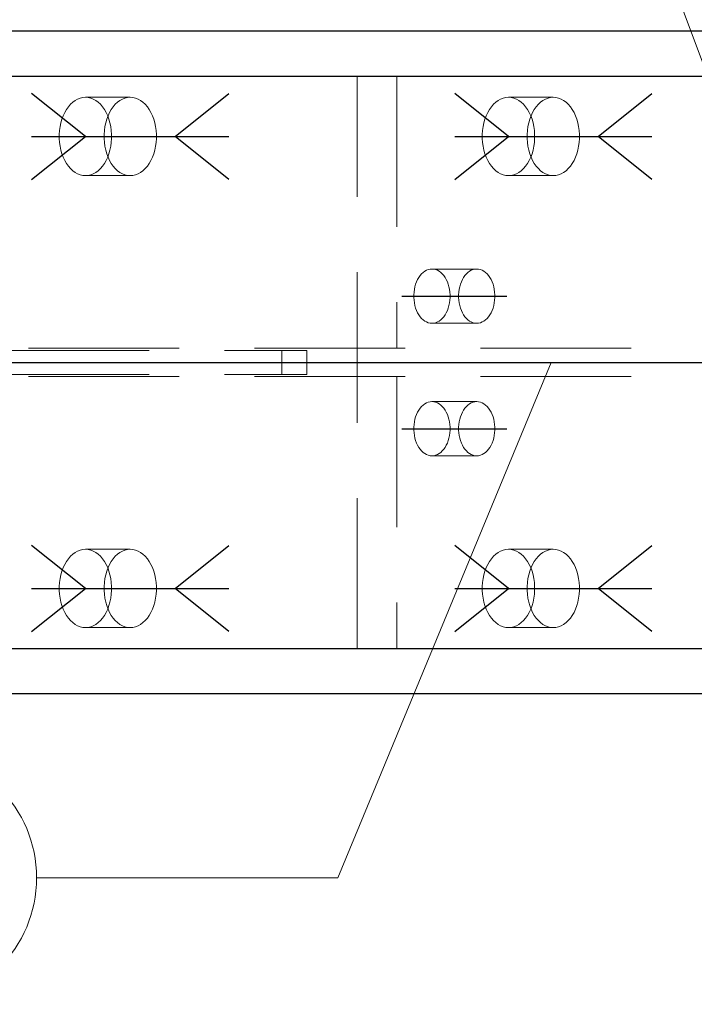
# Model space of a CAD drawing. Header units: millimetres. Extents: x 3528 to 4122, y 12044 to 12491.
# Tile 49 of 58: x 3939 to 3950, y 12340 to 12356. Entities that reach past the tile are written whole.
import ezdxf

# ---------------------------------------------------------------- set-up
doc = ezdxf.new("R2010")
doc.units = ezdxf.units.MM
doc.header["$LTSCALE"] = 10
doc.linetypes.add('HIDDEN', pattern=[0.375, 0.25, -0.125])
doc.linetypes.add('MITTE', pattern=[2, 1.25, -0.25, 0.25, -0.25])
doc.layers.get('Defpoints').update_dxf_attribs({"color": 1})
for name, color, linetype in [('PS_BOLT', 4, 'Continuous'), ('PS_MID', 5, 'MITTE'), ('PS_SHAPE', 3, 'Continuous')]:
    doc.layers.add(name, color=color, linetype=linetype)
for name, color, linetype, lineweight in [('PS_DIM', 4, 'Continuous', 13), ('PS_Hidden', 2, 'HIDDEN', 9), ('PS_Pos', 1, 'Continuous', 15), ('PS_SOLID', 7, 'Continuous', 30)]:
    doc.layers.add(name, color=color, linetype=linetype, lineweight=lineweight)
doc.styles.add('simplex', font='simplex.shx', dxfattribs={"width": 0.75})
doc.dimstyles.new('1_20_GŁ_DS1-LS20', dxfattribs={"dimtxt": 2, "dimasz": 2, "dimexe": 2, "dimexo": 5, "dimgap": 1, "dimtad": 1, "dimjust": 4, "dimdec": 0, "dimlfac": 20, "dimtxsty": 'simplex', "dimblk1": 'NONE', "dimsah": 1, "dimcen": 2, "dimclrd": 256, "dimclre": 256, "dimclrt": 4, "dimadec": 1, "dimazin": 0, "dimtfac": 1, "dimtdec": 0, "dimtmove": 2, "dimatfit": 3, "dimfxl": 1, "dimarcsym": 0})

# ---------------------------------------------------------------- blocks, each defined once
blk = doc.blocks.new('*D45')
at = {"layer": 'Defpoints', "color": 0, "transparency": 16777216}
for p in [(3953.069, 12370.88), (3953.069, 12356.746), (3585.581, 12345.696)]:
    blk.add_point(p, dxfattribs=at)
at = {"layer": 'PS_DIM', "lineweight": -2, "transparency": 16777216}
for p, q in [((3585.581, 12350.696), (3585.581, 12372.88)), ((3953.069, 12361.746), (3953.069, 12372.88)), ((3585.581, 12370.88), (3951.069, 12370.88))]:
    blk.add_line(p, q, dxfattribs=at)
at = {"layer": 'PS_DIM', "transparency": 16777216}
blk.add_solid([(3951.069, 12371.213), (3951.069, 12370.547), (3953.069, 12370.88)], dxfattribs=at)
at = {"layer": 'PS_DIM', "color": 4, "transparency": 16777216, "insert": (3951.049, 12366.646), "char_height": 2, "attachment_point": 5, "rotation": 90, "style": 'simplex'}
blk.add_mtext('14640', dxfattribs=at)
blk = doc.blocks.new('_None')
blk = doc.blocks.new('*D46')
at = {"layer": 'Defpoints', "color": 0, "transparency": 16777216}
for p in [(3965.171, 12370.88), (3965.171, 12347.899), (3585.581, 12345.696)]:
    blk.add_point(p, dxfattribs=at)
at = {"layer": 'PS_DIM', "lineweight": -2, "transparency": 16777216}
for p, q in [((3585.581, 12350.696), (3585.581, 12372.88)), ((3965.171, 12352.899), (3965.171, 12372.88)), ((3585.581, 12370.88), (3963.171, 12370.88))]:
    blk.add_line(p, q, dxfattribs=at)
at = {"layer": 'PS_DIM', "transparency": 16777216}
blk.add_solid([(3963.171, 12371.213), (3963.171, 12370.547), (3965.171, 12370.88)], dxfattribs=at)
at = {"layer": 'PS_DIM', "color": 4, "transparency": 16777216, "insert": (3963.151, 12366.646), "char_height": 2, "attachment_point": 5, "rotation": 90, "style": 'simplex'}
blk.add_mtext('14882', dxfattribs=at)
blk = doc.blocks.new('*X261')
at = {"color": 30, "linetype": 'Continuous'}
for p, q in [((3940.026, 12354.196), (3939.133, 12354.91)), ((3941.513, 12354.196), (3942.406, 12354.91)), ((3939.133, 12353.482), (3940.026, 12354.196)), ((3939.133, 12354.196), (3942.406, 12354.196)), ((3942.406, 12353.482), (3941.513, 12354.196))]:
    blk.add_line(p, q, dxfattribs=at)
blk = doc.blocks.new('*X264')
at = {"color": 30, "linetype": 'Continuous'}
for p, q in [((3947.045, 12354.196), (3946.153, 12354.91)), ((3948.533, 12354.196), (3949.425, 12354.91)), ((3946.153, 12353.482), (3947.045, 12354.196)), ((3946.153, 12354.196), (3949.425, 12354.196)), ((3949.425, 12353.482), (3948.533, 12354.196))]:
    blk.add_line(p, q, dxfattribs=at)
blk = doc.blocks.new('*X266')
at = {"layer": 'PS_Hidden', "color": 2, "linetype": 'HIDDEN'}
for p, q in [((3944.535, 12345.696), (3944.535, 12355.196)), ((3945.191, 12355.196), (3945.191, 12350.681)), ((3939.854, 12354.793), (3939.896, 12354.816)), ((3939.896, 12354.816), (3939.938, 12354.833)), ((3939.938, 12354.833), (3939.982, 12354.843)), ((3939.982, 12354.843), (3940.026, 12354.846)), ((3940.026, 12354.846), (3940.07, 12354.843)), ((3940.77, 12354.846), (3940.026, 12354.846)), ((3940.07, 12354.843), (3940.113, 12354.833)), ((3940.113, 12354.833), (3940.156, 12354.816)), ((3940.156, 12354.816), (3940.197, 12354.793)), ((3940.639, 12354.816), (3940.598, 12354.793)), ((3940.682, 12354.833), (3940.639, 12354.816)), ((3940.726, 12354.843), (3940.682, 12354.833)), ((3940.77, 12354.846), (3940.726, 12354.843)), ((3940.813, 12354.843), (3940.77, 12354.846)), ((3940.857, 12354.833), (3940.813, 12354.843)), ((3940.9, 12354.816), (3940.857, 12354.833)), ((3940.941, 12354.793), (3940.9, 12354.816)), ((3946.874, 12354.793), (3946.915, 12354.816)), ((3946.915, 12354.816), (3946.958, 12354.833)), ((3946.958, 12354.833), (3947.001, 12354.843)), ((3947.001, 12354.843), (3947.045, 12354.846)), ((3947.045, 12354.846), (3947.089, 12354.843)), ((3947.789, 12354.846), (3947.045, 12354.846)), ((3947.089, 12354.843), (3947.133, 12354.833)), ((3947.133, 12354.833), (3947.176, 12354.816)), ((3947.176, 12354.816), (3947.217, 12354.793)), ((3947.659, 12354.816), (3947.618, 12354.793)), ((3947.702, 12354.833), (3947.659, 12354.816)), ((3947.745, 12354.843), (3947.702, 12354.833)), ((3947.789, 12354.846), (3947.745, 12354.843)), ((3947.833, 12354.843), (3947.789, 12354.846)), ((3947.877, 12354.833), (3947.833, 12354.843)), ((3947.919, 12354.816), (3947.877, 12354.833)), ((3947.96, 12354.793), (3947.919, 12354.816)), ((3939.711, 12354.644), (3939.743, 12354.689)), ((3939.743, 12354.689), (3939.778, 12354.729)), ((3939.778, 12354.729), (3939.815, 12354.764)), ((3939.815, 12354.764), (3939.854, 12354.793)), ((3940.197, 12354.793), (3940.237, 12354.764)), ((3940.237, 12354.764), (3940.274, 12354.729)), ((3940.274, 12354.729), (3940.309, 12354.689)), ((3940.309, 12354.689), (3940.341, 12354.644)), ((3940.486, 12354.689), (3940.455, 12354.644)), ((3940.521, 12354.729), (3940.486, 12354.689)), ((3940.559, 12354.764), (3940.521, 12354.729)), ((3940.598, 12354.793), (3940.559, 12354.764)), ((3940.98, 12354.764), (3940.941, 12354.793)), ((3941.018, 12354.729), (3940.98, 12354.764)), ((3941.053, 12354.689), (3941.018, 12354.729)), ((3941.084, 12354.644), (3941.053, 12354.689)), ((3946.73, 12354.644), (3946.762, 12354.689)), ((3946.762, 12354.689), (3946.797, 12354.729)), ((3946.797, 12354.729), (3946.835, 12354.764)), ((3946.835, 12354.764), (3946.874, 12354.793)), ((3947.217, 12354.793), (3947.256, 12354.764)), ((3947.256, 12354.764), (3947.294, 12354.729)), ((3947.294, 12354.729), (3947.328, 12354.689)), ((3947.328, 12354.689), (3947.36, 12354.644)), ((3947.506, 12354.689), (3947.474, 12354.644)), ((3947.541, 12354.729), (3947.506, 12354.689)), ((3947.578, 12354.764), (3947.541, 12354.729)), ((3947.618, 12354.793), (3947.578, 12354.764)), ((3948, 12354.764), (3947.96, 12354.793)), ((3948.037, 12354.729), (3948, 12354.764)), ((3948.072, 12354.689), (3948.037, 12354.729)), ((3948.104, 12354.644), (3948.072, 12354.689)), ((3939.636, 12354.482), (3939.657, 12354.54)), ((3939.657, 12354.54), (3939.682, 12354.594)), ((3939.682, 12354.594), (3939.711, 12354.644)), ((3940.341, 12354.644), (3940.369, 12354.594)), ((3940.369, 12354.594), (3940.395, 12354.54)), ((3940.401, 12354.54), (3940.379, 12354.482)), ((3940.395, 12354.54), (3940.416, 12354.482)), ((3940.426, 12354.594), (3940.401, 12354.54)), ((3940.455, 12354.644), (3940.426, 12354.594)), ((3941.113, 12354.594), (3941.084, 12354.644)), ((3941.138, 12354.54), (3941.113, 12354.594)), ((3941.16, 12354.482), (3941.138, 12354.54)), ((3946.655, 12354.482), (3946.677, 12354.54)), ((3946.677, 12354.54), (3946.702, 12354.594)), ((3946.702, 12354.594), (3946.73, 12354.644)), ((3947.36, 12354.644), (3947.389, 12354.594)), ((3947.389, 12354.594), (3947.414, 12354.54)), ((3947.42, 12354.54), (3947.399, 12354.482)), ((3947.414, 12354.54), (3947.436, 12354.482)), ((3947.445, 12354.594), (3947.42, 12354.54)), ((3947.474, 12354.644), (3947.445, 12354.594)), ((3948.133, 12354.594), (3948.104, 12354.644)), ((3948.158, 12354.54), (3948.133, 12354.594)), ((3948.179, 12354.482), (3948.158, 12354.54)), ((3939.596, 12354.294), (3939.605, 12354.359)), ((3939.605, 12354.359), (3939.618, 12354.422)), ((3939.618, 12354.422), (3939.636, 12354.482)), ((3940.349, 12354.359), (3940.34, 12354.294)), ((3940.362, 12354.422), (3940.349, 12354.359)), ((3940.379, 12354.482), (3940.362, 12354.422)), ((3940.416, 12354.482), (3940.433, 12354.422)), ((3940.433, 12354.422), (3940.447, 12354.359)), ((3940.447, 12354.359), (3940.455, 12354.294)), ((3941.177, 12354.422), (3941.16, 12354.482)), ((3941.19, 12354.359), (3941.177, 12354.422)), ((3941.199, 12354.294), (3941.19, 12354.359)), ((3946.616, 12354.294), (3946.625, 12354.359)), ((3946.625, 12354.359), (3946.638, 12354.422)), ((3946.638, 12354.422), (3946.655, 12354.482)), ((3947.368, 12354.359), (3947.36, 12354.294)), ((3947.382, 12354.422), (3947.368, 12354.359)), ((3947.399, 12354.482), (3947.382, 12354.422)), ((3947.436, 12354.482), (3947.453, 12354.422)), ((3947.453, 12354.422), (3947.466, 12354.359)), ((3947.466, 12354.359), (3947.475, 12354.294)), ((3948.197, 12354.422), (3948.179, 12354.482)), ((3948.21, 12354.359), (3948.197, 12354.422)), ((3948.219, 12354.294), (3948.21, 12354.359)), ((3939.592, 12354.229), (3939.596, 12354.294)), ((3939.592, 12354.163), (3939.592, 12354.229)), ((3939.596, 12354.098), (3939.592, 12354.163)), ((3940.34, 12354.294), (3940.336, 12354.229)), ((3940.336, 12354.229), (3940.336, 12354.163)), ((3940.336, 12354.163), (3940.34, 12354.098)), ((3940.455, 12354.294), (3940.46, 12354.229)), ((3940.46, 12354.163), (3940.455, 12354.098)), ((3940.46, 12354.229), (3940.46, 12354.163)), ((3941.204, 12354.229), (3941.199, 12354.294)), ((3941.199, 12354.098), (3941.204, 12354.163)), ((3941.204, 12354.163), (3941.204, 12354.229)), ((3946.611, 12354.229), (3946.616, 12354.294)), ((3946.611, 12354.163), (3946.611, 12354.229)), ((3946.616, 12354.098), (3946.611, 12354.163)), ((3947.36, 12354.294), (3947.355, 12354.229)), ((3947.355, 12354.229), (3947.355, 12354.163)), ((3947.355, 12354.163), (3947.36, 12354.098)), ((3947.475, 12354.294), (3947.479, 12354.229)), ((3947.479, 12354.163), (3947.475, 12354.098)), ((3947.479, 12354.229), (3947.479, 12354.163)), ((3948.223, 12354.229), (3948.219, 12354.294)), ((3948.219, 12354.098), (3948.223, 12354.163)), ((3948.223, 12354.163), (3948.223, 12354.229)), ((3939.605, 12354.033), (3939.596, 12354.098)), ((3939.618, 12353.97), (3939.605, 12354.033)), ((3940.34, 12354.098), (3940.349, 12354.033)), ((3940.349, 12354.033), (3940.362, 12353.97)), ((3940.447, 12354.033), (3940.433, 12353.97)), ((3940.455, 12354.098), (3940.447, 12354.033)), ((3941.177, 12353.97), (3941.19, 12354.033)), ((3941.19, 12354.033), (3941.199, 12354.098)), ((3946.625, 12354.033), (3946.616, 12354.098)), ((3946.638, 12353.97), (3946.625, 12354.033)), ((3947.36, 12354.098), (3947.368, 12354.033)), ((3947.368, 12354.033), (3947.382, 12353.97)), ((3947.466, 12354.033), (3947.453, 12353.97)), ((3947.475, 12354.098), (3947.466, 12354.033)), ((3948.197, 12353.97), (3948.21, 12354.033)), ((3948.21, 12354.033), (3948.219, 12354.098)), ((3939.636, 12353.91), (3939.618, 12353.97)), ((3939.657, 12353.852), (3939.636, 12353.91)), ((3939.682, 12353.798), (3939.657, 12353.852)), ((3940.362, 12353.97), (3940.379, 12353.91)), ((3940.395, 12353.852), (3940.369, 12353.798)), ((3940.379, 12353.91), (3940.401, 12353.852)), ((3940.416, 12353.91), (3940.395, 12353.852)), ((3940.401, 12353.852), (3940.426, 12353.798)), ((3940.433, 12353.97), (3940.416, 12353.91)), ((3941.113, 12353.798), (3941.138, 12353.852)), ((3941.138, 12353.852), (3941.16, 12353.91)), ((3941.16, 12353.91), (3941.177, 12353.97)), ((3946.655, 12353.91), (3946.638, 12353.97)), ((3946.677, 12353.852), (3946.655, 12353.91)), ((3946.702, 12353.798), (3946.677, 12353.852)), ((3947.382, 12353.97), (3947.399, 12353.91)), ((3947.414, 12353.852), (3947.389, 12353.798)), ((3947.399, 12353.91), (3947.42, 12353.852)), ((3947.436, 12353.91), (3947.414, 12353.852)), ((3947.42, 12353.852), (3947.445, 12353.798)), ((3947.453, 12353.97), (3947.436, 12353.91)), ((3948.133, 12353.798), (3948.158, 12353.852)), ((3948.158, 12353.852), (3948.179, 12353.91)), ((3948.179, 12353.91), (3948.197, 12353.97)), ((3939.711, 12353.748), (3939.682, 12353.798)), ((3939.743, 12353.703), (3939.711, 12353.748)), ((3939.778, 12353.662), (3939.743, 12353.703)), ((3940.309, 12353.703), (3940.274, 12353.662)), ((3940.341, 12353.748), (3940.309, 12353.703)), ((3940.369, 12353.798), (3940.341, 12353.748)), ((3940.426, 12353.798), (3940.455, 12353.748)), ((3940.455, 12353.748), (3940.486, 12353.703)), ((3940.486, 12353.703), (3940.521, 12353.662)), ((3941.018, 12353.662), (3941.053, 12353.703)), ((3941.053, 12353.703), (3941.084, 12353.748)), ((3941.084, 12353.748), (3941.113, 12353.798)), ((3946.73, 12353.748), (3946.702, 12353.798)), ((3946.762, 12353.703), (3946.73, 12353.748)), ((3946.797, 12353.662), (3946.762, 12353.703)), ((3947.328, 12353.703), (3947.294, 12353.662)), ((3947.36, 12353.748), (3947.328, 12353.703)), ((3947.389, 12353.798), (3947.36, 12353.748)), ((3947.445, 12353.798), (3947.474, 12353.748)), ((3947.474, 12353.748), (3947.506, 12353.703)), ((3947.506, 12353.703), (3947.541, 12353.662)), ((3948.037, 12353.662), (3948.072, 12353.703)), ((3948.072, 12353.703), (3948.104, 12353.748)), ((3948.104, 12353.748), (3948.133, 12353.798)), ((3939.815, 12353.628), (3939.778, 12353.662)), ((3939.854, 12353.599), (3939.815, 12353.628)), ((3939.896, 12353.576), (3939.854, 12353.599)), ((3939.938, 12353.559), (3939.896, 12353.576)), ((3939.982, 12353.549), (3939.938, 12353.559)), ((3940.026, 12353.546), (3939.982, 12353.549)), ((3940.07, 12353.549), (3940.026, 12353.546)), ((3940.77, 12353.546), (3940.026, 12353.546)), ((3940.113, 12353.559), (3940.07, 12353.549)), ((3940.156, 12353.576), (3940.113, 12353.559)), ((3940.197, 12353.599), (3940.156, 12353.576)), ((3940.237, 12353.628), (3940.197, 12353.599)), ((3940.274, 12353.662), (3940.237, 12353.628)), ((3940.521, 12353.662), (3940.559, 12353.628)), ((3940.559, 12353.628), (3940.598, 12353.599)), ((3940.598, 12353.599), (3940.639, 12353.576)), ((3940.639, 12353.576), (3940.682, 12353.559)), ((3940.682, 12353.559), (3940.726, 12353.549)), ((3940.726, 12353.549), (3940.77, 12353.546)), ((3940.77, 12353.546), (3940.813, 12353.549)), ((3940.813, 12353.549), (3940.857, 12353.559)), ((3940.857, 12353.559), (3940.9, 12353.576)), ((3940.9, 12353.576), (3940.941, 12353.599)), ((3940.941, 12353.599), (3940.98, 12353.628)), ((3940.98, 12353.628), (3941.018, 12353.662)), ((3946.835, 12353.628), (3946.797, 12353.662)), ((3946.874, 12353.599), (3946.835, 12353.628)), ((3946.915, 12353.576), (3946.874, 12353.599)), ((3946.958, 12353.559), (3946.915, 12353.576)), ((3947.001, 12353.549), (3946.958, 12353.559)), ((3947.045, 12353.546), (3947.001, 12353.549)), ((3947.089, 12353.549), (3947.045, 12353.546)), ((3947.789, 12353.546), (3947.045, 12353.546)), ((3947.133, 12353.559), (3947.089, 12353.549)), ((3947.176, 12353.576), (3947.133, 12353.559)), ((3947.217, 12353.599), (3947.176, 12353.576)), ((3947.256, 12353.628), (3947.217, 12353.599)), ((3947.294, 12353.662), (3947.256, 12353.628)), ((3947.541, 12353.662), (3947.578, 12353.628)), ((3947.578, 12353.628), (3947.618, 12353.599)), ((3947.618, 12353.599), (3947.659, 12353.576)), ((3947.659, 12353.576), (3947.702, 12353.559)), ((3947.702, 12353.559), (3947.745, 12353.549)), ((3947.745, 12353.549), (3947.789, 12353.546)), ((3947.789, 12353.546), (3947.833, 12353.549)), ((3947.833, 12353.549), (3947.877, 12353.559)), ((3947.877, 12353.559), (3947.919, 12353.576)), ((3947.919, 12353.576), (3947.96, 12353.599)), ((3947.96, 12353.599), (3948, 12353.628)), ((3948, 12353.628), (3948.037, 12353.662)), ((3945.557, 12351.856), (3945.579, 12351.887)), ((3945.579, 12351.887), (3945.603, 12351.915)), ((3945.603, 12351.915), (3945.629, 12351.939)), ((3945.629, 12351.939), (3945.657, 12351.959)), ((3945.657, 12351.959), (3945.685, 12351.975)), ((3945.685, 12351.975), (3945.715, 12351.987)), ((3945.715, 12351.987), (3945.745, 12351.994)), ((3945.745, 12351.994), (3945.775, 12351.996)), ((3945.775, 12351.996), (3945.806, 12351.994)), ((3946.519, 12351.996), (3945.775, 12351.996)), ((3945.806, 12351.994), (3945.836, 12351.987)), ((3945.836, 12351.987), (3945.865, 12351.975)), ((3945.865, 12351.975), (3945.894, 12351.959)), ((3945.894, 12351.959), (3945.921, 12351.939)), ((3945.921, 12351.939), (3945.947, 12351.915)), ((3945.947, 12351.915), (3945.971, 12351.887)), ((3945.971, 12351.887), (3945.993, 12351.856)), ((3946.323, 12351.887), (3946.301, 12351.856)), ((3946.347, 12351.915), (3946.323, 12351.887)), ((3946.373, 12351.939), (3946.347, 12351.915)), ((3946.4, 12351.959), (3946.373, 12351.939)), ((3946.429, 12351.975), (3946.4, 12351.959)), ((3946.458, 12351.987), (3946.429, 12351.975)), ((3946.488, 12351.994), (3946.458, 12351.987)), ((3946.519, 12351.996), (3946.488, 12351.994)), ((3946.549, 12351.994), (3946.519, 12351.996)), ((3946.579, 12351.987), (3946.549, 12351.994)), ((3946.609, 12351.975), (3946.579, 12351.987)), ((3946.638, 12351.959), (3946.609, 12351.975)), ((3946.665, 12351.939), (3946.638, 12351.959)), ((3946.691, 12351.915), (3946.665, 12351.939)), ((3946.715, 12351.887), (3946.691, 12351.915)), ((3946.737, 12351.856), (3946.715, 12351.887)), ((3945.493, 12351.702), (3945.505, 12351.744)), ((3945.505, 12351.744), (3945.52, 12351.784)), ((3945.52, 12351.784), (3945.537, 12351.821)), ((3945.537, 12351.821), (3945.557, 12351.856)), ((3945.993, 12351.856), (3946.013, 12351.821)), ((3946.013, 12351.821), (3946.031, 12351.784)), ((3946.031, 12351.784), (3946.045, 12351.744)), ((3946.045, 12351.744), (3946.057, 12351.702)), ((3946.249, 12351.744), (3946.237, 12351.702)), ((3946.264, 12351.784), (3946.249, 12351.744)), ((3946.281, 12351.821), (3946.264, 12351.784)), ((3946.301, 12351.856), (3946.281, 12351.821)), ((3946.757, 12351.821), (3946.737, 12351.856)), ((3946.774, 12351.784), (3946.757, 12351.821)), ((3946.789, 12351.744), (3946.774, 12351.784)), ((3946.801, 12351.702), (3946.789, 12351.744)), ((3945.475, 12351.569), (3945.478, 12351.614)), ((3945.475, 12351.523), (3945.475, 12351.569)), ((3945.478, 12351.614), (3945.484, 12351.659)), ((3945.484, 12351.659), (3945.493, 12351.702)), ((3946.057, 12351.702), (3946.066, 12351.659)), ((3946.066, 12351.659), (3946.073, 12351.614)), ((3946.073, 12351.614), (3946.076, 12351.569)), ((3946.076, 12351.569), (3946.076, 12351.523)), ((3946.222, 12351.614), (3946.218, 12351.569)), ((3946.218, 12351.569), (3946.218, 12351.523)), ((3946.228, 12351.659), (3946.222, 12351.614)), ((3946.237, 12351.702), (3946.228, 12351.659)), ((3946.81, 12351.659), (3946.801, 12351.702)), ((3946.816, 12351.614), (3946.81, 12351.659)), ((3946.819, 12351.569), (3946.816, 12351.614)), ((3946.819, 12351.523), (3946.819, 12351.569)), ((3945.478, 12351.478), (3945.475, 12351.523)), ((3945.484, 12351.433), (3945.478, 12351.478)), ((3945.493, 12351.39), (3945.484, 12351.433)), ((3945.505, 12351.348), (3945.493, 12351.39)), ((3946.057, 12351.39), (3946.045, 12351.348)), ((3946.066, 12351.433), (3946.057, 12351.39)), ((3946.073, 12351.478), (3946.066, 12351.433)), ((3946.076, 12351.523), (3946.073, 12351.478)), ((3946.218, 12351.523), (3946.222, 12351.478)), ((3946.222, 12351.478), (3946.228, 12351.433)), ((3946.228, 12351.433), (3946.237, 12351.39)), ((3946.237, 12351.39), (3946.249, 12351.348)), ((3946.789, 12351.348), (3946.801, 12351.39)), ((3946.801, 12351.39), (3946.81, 12351.433)), ((3946.81, 12351.433), (3946.816, 12351.478)), ((3946.816, 12351.478), (3946.819, 12351.523)), ((3945.52, 12351.308), (3945.505, 12351.348)), ((3945.537, 12351.271), (3945.52, 12351.308)), ((3945.557, 12351.236), (3945.537, 12351.271)), ((3945.579, 12351.205), (3945.557, 12351.236)), ((3945.993, 12351.236), (3945.971, 12351.205)), ((3946.013, 12351.271), (3945.993, 12351.236)), ((3946.031, 12351.308), (3946.013, 12351.271)), ((3946.045, 12351.348), (3946.031, 12351.308)), ((3946.249, 12351.348), (3946.264, 12351.308)), ((3946.264, 12351.308), (3946.281, 12351.271)), ((3946.281, 12351.271), (3946.301, 12351.236)), ((3946.301, 12351.236), (3946.323, 12351.205)), ((3946.715, 12351.205), (3946.737, 12351.236)), ((3946.737, 12351.236), (3946.757, 12351.271)), ((3946.757, 12351.271), (3946.774, 12351.308)), ((3946.774, 12351.308), (3946.789, 12351.348)), ((3945.603, 12351.177), (3945.579, 12351.205)), ((3945.629, 12351.153), (3945.603, 12351.177)), ((3945.657, 12351.132), (3945.629, 12351.153)), ((3945.685, 12351.117), (3945.657, 12351.132)), ((3945.715, 12351.105), (3945.685, 12351.117)), ((3945.745, 12351.098), (3945.715, 12351.105)), ((3945.775, 12351.096), (3945.745, 12351.098)), ((3945.806, 12351.098), (3945.775, 12351.096)), ((3946.519, 12351.096), (3945.775, 12351.096)), ((3945.836, 12351.105), (3945.806, 12351.098)), ((3945.865, 12351.117), (3945.836, 12351.105)), ((3945.894, 12351.132), (3945.865, 12351.117)), ((3945.921, 12351.153), (3945.894, 12351.132)), ((3945.947, 12351.177), (3945.921, 12351.153)), ((3945.971, 12351.205), (3945.947, 12351.177)), ((3946.323, 12351.205), (3946.347, 12351.177)), ((3946.347, 12351.177), (3946.373, 12351.153)), ((3946.373, 12351.153), (3946.4, 12351.132)), ((3946.4, 12351.132), (3946.429, 12351.117)), ((3946.429, 12351.117), (3946.458, 12351.105)), ((3946.458, 12351.105), (3946.488, 12351.098)), ((3946.488, 12351.098), (3946.519, 12351.096)), ((3946.519, 12351.096), (3946.549, 12351.098)), ((3946.549, 12351.098), (3946.579, 12351.105)), ((3946.579, 12351.105), (3946.609, 12351.117)), ((3946.609, 12351.117), (3946.638, 12351.132)), ((3946.638, 12351.132), (3946.665, 12351.153)), ((3946.665, 12351.153), (3946.691, 12351.177)), ((3946.691, 12351.177), (3946.715, 12351.205)), ((3717.831, 12350.681), (3964.105, 12350.681)), ((3848.581, 12350.646), (3943.285, 12350.646)), ((3943.285, 12350.246), (3943.285, 12350.646)), ((3943.285, 12350.646), (3943.7, 12350.646)), ((3943.7, 12350.646), (3943.7, 12350.246)), ((3848.581, 12350.246), (3943.285, 12350.246)), ((3943.7, 12350.246), (3943.285, 12350.246)), ((3717.831, 12350.211), (3964.105, 12350.211)), ((3945.191, 12350.211), (3945.191, 12345.696)), ((3945.629, 12349.739), (3945.657, 12349.759)), ((3945.657, 12349.759), (3945.685, 12349.775)), ((3945.685, 12349.775), (3945.715, 12349.787)), ((3945.715, 12349.787), (3945.745, 12349.794)), ((3945.745, 12349.794), (3945.775, 12349.796)), ((3945.775, 12349.796), (3945.806, 12349.794)), ((3946.519, 12349.796), (3945.775, 12349.796)), ((3945.806, 12349.794), (3945.836, 12349.787)), ((3945.836, 12349.787), (3945.865, 12349.775)), ((3945.865, 12349.775), (3945.894, 12349.759)), ((3945.894, 12349.759), (3945.921, 12349.739)), ((3946.4, 12349.759), (3946.373, 12349.739)), ((3946.429, 12349.775), (3946.4, 12349.759)), ((3946.458, 12349.787), (3946.429, 12349.775)), ((3946.488, 12349.794), (3946.458, 12349.787)), ((3946.519, 12349.796), (3946.488, 12349.794)), ((3946.549, 12349.794), (3946.519, 12349.796)), ((3946.579, 12349.787), (3946.549, 12349.794)), ((3946.609, 12349.775), (3946.579, 12349.787)), ((3946.638, 12349.759), (3946.609, 12349.775)), ((3946.665, 12349.739), (3946.638, 12349.759)), ((3945.505, 12349.544), (3945.52, 12349.584)), ((3945.52, 12349.584), (3945.537, 12349.621)), ((3945.537, 12349.621), (3945.557, 12349.656)), ((3945.557, 12349.656), (3945.579, 12349.687)), ((3945.579, 12349.687), (3945.603, 12349.715)), ((3945.603, 12349.715), (3945.629, 12349.739)), ((3945.921, 12349.739), (3945.947, 12349.715)), ((3945.947, 12349.715), (3945.971, 12349.687)), ((3945.971, 12349.687), (3945.993, 12349.656)), ((3945.993, 12349.656), (3946.013, 12349.621)), ((3946.013, 12349.621), (3946.031, 12349.584)), ((3946.031, 12349.584), (3946.045, 12349.544)), ((3946.264, 12349.584), (3946.249, 12349.544)), ((3946.281, 12349.621), (3946.264, 12349.584)), ((3946.301, 12349.656), (3946.281, 12349.621)), ((3946.323, 12349.687), (3946.301, 12349.656)), ((3946.347, 12349.715), (3946.323, 12349.687)), ((3946.373, 12349.739), (3946.347, 12349.715)), ((3946.691, 12349.715), (3946.665, 12349.739)), ((3946.715, 12349.687), (3946.691, 12349.715)), ((3946.737, 12349.656), (3946.715, 12349.687)), ((3946.757, 12349.621), (3946.737, 12349.656)), ((3946.774, 12349.584), (3946.757, 12349.621)), ((3946.789, 12349.544), (3946.774, 12349.584)), ((3945.478, 12349.414), (3945.484, 12349.459)), ((3945.484, 12349.459), (3945.493, 12349.502)), ((3945.493, 12349.502), (3945.505, 12349.544)), ((3946.045, 12349.544), (3946.057, 12349.502)), ((3946.057, 12349.502), (3946.066, 12349.459)), ((3946.066, 12349.459), (3946.073, 12349.414)), ((3946.228, 12349.459), (3946.222, 12349.414)), ((3946.237, 12349.502), (3946.228, 12349.459)), ((3946.249, 12349.544), (3946.237, 12349.502)), ((3946.801, 12349.502), (3946.789, 12349.544)), ((3946.81, 12349.459), (3946.801, 12349.502)), ((3946.816, 12349.414), (3946.81, 12349.459)), ((3945.475, 12349.369), (3945.478, 12349.414)), ((3945.475, 12349.323), (3945.475, 12349.369)), ((3945.478, 12349.278), (3945.475, 12349.323)), ((3945.484, 12349.233), (3945.478, 12349.278)), ((3946.073, 12349.278), (3946.066, 12349.233)), ((3946.073, 12349.414), (3946.076, 12349.369)), ((3946.076, 12349.323), (3946.073, 12349.278)), ((3946.076, 12349.369), (3946.076, 12349.323)), ((3946.222, 12349.414), (3946.218, 12349.369)), ((3946.218, 12349.369), (3946.218, 12349.323)), ((3946.218, 12349.323), (3946.222, 12349.278)), ((3946.222, 12349.278), (3946.228, 12349.233)), ((3946.81, 12349.233), (3946.816, 12349.278)), ((3946.819, 12349.369), (3946.816, 12349.414)), ((3946.816, 12349.278), (3946.819, 12349.323)), ((3946.819, 12349.323), (3946.819, 12349.369)), ((3945.493, 12349.19), (3945.484, 12349.233)), ((3945.505, 12349.148), (3945.493, 12349.19)), ((3945.52, 12349.108), (3945.505, 12349.148)), ((3945.537, 12349.071), (3945.52, 12349.108)), ((3946.031, 12349.108), (3946.013, 12349.071)), ((3946.045, 12349.148), (3946.031, 12349.108)), ((3946.057, 12349.19), (3946.045, 12349.148)), ((3946.066, 12349.233), (3946.057, 12349.19)), ((3946.228, 12349.233), (3946.237, 12349.19)), ((3946.237, 12349.19), (3946.249, 12349.148)), ((3946.249, 12349.148), (3946.264, 12349.108)), ((3946.264, 12349.108), (3946.281, 12349.071)), ((3946.757, 12349.071), (3946.774, 12349.108)), ((3946.774, 12349.108), (3946.789, 12349.148)), ((3946.789, 12349.148), (3946.801, 12349.19)), ((3946.801, 12349.19), (3946.81, 12349.233)), ((3945.557, 12349.036), (3945.537, 12349.071)), ((3945.579, 12349.005), (3945.557, 12349.036)), ((3945.603, 12348.977), (3945.579, 12349.005)), ((3945.629, 12348.953), (3945.603, 12348.977)), ((3945.657, 12348.932), (3945.629, 12348.953)), ((3945.685, 12348.917), (3945.657, 12348.932)), ((3945.894, 12348.932), (3945.865, 12348.917)), ((3945.921, 12348.953), (3945.894, 12348.932)), ((3945.947, 12348.977), (3945.921, 12348.953)), ((3945.971, 12349.005), (3945.947, 12348.977)), ((3945.993, 12349.036), (3945.971, 12349.005)), ((3946.013, 12349.071), (3945.993, 12349.036)), ((3946.281, 12349.071), (3946.301, 12349.036)), ((3946.301, 12349.036), (3946.323, 12349.005)), ((3946.323, 12349.005), (3946.347, 12348.977)), ((3946.347, 12348.977), (3946.373, 12348.953)), ((3946.373, 12348.953), (3946.4, 12348.932)), ((3946.4, 12348.932), (3946.429, 12348.917)), ((3946.609, 12348.917), (3946.638, 12348.932)), ((3946.638, 12348.932), (3946.665, 12348.953)), ((3946.665, 12348.953), (3946.691, 12348.977)), ((3946.691, 12348.977), (3946.715, 12349.005)), ((3946.715, 12349.005), (3946.737, 12349.036)), ((3946.737, 12349.036), (3946.757, 12349.071)), ((3945.715, 12348.905), (3945.685, 12348.917)), ((3945.745, 12348.898), (3945.715, 12348.905)), ((3945.775, 12348.896), (3945.745, 12348.898)), ((3945.806, 12348.898), (3945.775, 12348.896)), ((3946.519, 12348.896), (3945.775, 12348.896)), ((3945.836, 12348.905), (3945.806, 12348.898)), ((3945.865, 12348.917), (3945.836, 12348.905)), ((3946.429, 12348.917), (3946.458, 12348.905)), ((3946.458, 12348.905), (3946.488, 12348.898)), ((3946.488, 12348.898), (3946.519, 12348.896)), ((3946.519, 12348.896), (3946.549, 12348.898)), ((3946.549, 12348.898), (3946.579, 12348.905)), ((3946.579, 12348.905), (3946.609, 12348.917)), ((3939.815, 12347.264), (3939.854, 12347.293)), ((3939.854, 12347.293), (3939.896, 12347.316)), ((3939.896, 12347.316), (3939.938, 12347.333)), ((3939.938, 12347.333), (3939.982, 12347.343)), ((3939.982, 12347.343), (3940.026, 12347.346)), ((3940.026, 12347.346), (3940.07, 12347.343)), ((3940.77, 12347.346), (3940.026, 12347.346)), ((3940.07, 12347.343), (3940.113, 12347.333)), ((3940.113, 12347.333), (3940.156, 12347.316)), ((3940.156, 12347.316), (3940.197, 12347.293)), ((3940.197, 12347.293), (3940.237, 12347.264)), ((3940.598, 12347.293), (3940.559, 12347.264)), ((3940.639, 12347.316), (3940.598, 12347.293)), ((3940.682, 12347.333), (3940.639, 12347.316)), ((3940.726, 12347.343), (3940.682, 12347.333)), ((3940.77, 12347.346), (3940.726, 12347.343)), ((3940.813, 12347.343), (3940.77, 12347.346)), ((3940.857, 12347.333), (3940.813, 12347.343)), ((3940.9, 12347.316), (3940.857, 12347.333)), ((3940.941, 12347.293), (3940.9, 12347.316)), ((3940.98, 12347.264), (3940.941, 12347.293)), ((3946.835, 12347.264), (3946.874, 12347.293)), ((3946.874, 12347.293), (3946.915, 12347.316)), ((3946.915, 12347.316), (3946.958, 12347.333)), ((3946.958, 12347.333), (3947.001, 12347.343)), ((3947.001, 12347.343), (3947.045, 12347.346)), ((3947.045, 12347.346), (3947.089, 12347.343)), ((3947.789, 12347.346), (3947.045, 12347.346)), ((3947.089, 12347.343), (3947.133, 12347.333)), ((3947.133, 12347.333), (3947.176, 12347.316)), ((3947.176, 12347.316), (3947.217, 12347.293)), ((3947.217, 12347.293), (3947.256, 12347.264)), ((3947.618, 12347.293), (3947.578, 12347.264)), ((3947.659, 12347.316), (3947.618, 12347.293)), ((3947.702, 12347.333), (3947.659, 12347.316)), ((3947.745, 12347.343), (3947.702, 12347.333)), ((3947.789, 12347.346), (3947.745, 12347.343)), ((3947.833, 12347.343), (3947.789, 12347.346)), ((3947.877, 12347.333), (3947.833, 12347.343)), ((3947.919, 12347.316), (3947.877, 12347.333)), ((3947.96, 12347.293), (3947.919, 12347.316)), ((3948, 12347.264), (3947.96, 12347.293)), ((3939.682, 12347.094), (3939.711, 12347.144)), ((3939.711, 12347.144), (3939.743, 12347.189)), ((3939.743, 12347.189), (3939.778, 12347.229)), ((3939.778, 12347.229), (3939.815, 12347.264)), ((3940.237, 12347.264), (3940.274, 12347.229)), ((3940.274, 12347.229), (3940.309, 12347.189)), ((3940.309, 12347.189), (3940.341, 12347.144)), ((3940.341, 12347.144), (3940.369, 12347.094)), ((3940.455, 12347.144), (3940.426, 12347.094)), ((3940.486, 12347.189), (3940.455, 12347.144)), ((3940.521, 12347.229), (3940.486, 12347.189)), ((3940.559, 12347.264), (3940.521, 12347.229)), ((3941.018, 12347.229), (3940.98, 12347.264)), ((3941.053, 12347.189), (3941.018, 12347.229)), ((3941.084, 12347.144), (3941.053, 12347.189)), ((3941.113, 12347.094), (3941.084, 12347.144)), ((3946.702, 12347.094), (3946.73, 12347.144)), ((3946.73, 12347.144), (3946.762, 12347.189)), ((3946.762, 12347.189), (3946.797, 12347.229)), ((3946.797, 12347.229), (3946.835, 12347.264)), ((3947.256, 12347.264), (3947.294, 12347.229)), ((3947.294, 12347.229), (3947.328, 12347.189)), ((3947.328, 12347.189), (3947.36, 12347.144)), ((3947.36, 12347.144), (3947.389, 12347.094)), ((3947.474, 12347.144), (3947.445, 12347.094)), ((3947.506, 12347.189), (3947.474, 12347.144)), ((3947.541, 12347.229), (3947.506, 12347.189)), ((3947.578, 12347.264), (3947.541, 12347.229)), ((3948.037, 12347.229), (3948, 12347.264)), ((3948.072, 12347.189), (3948.037, 12347.229)), ((3948.104, 12347.144), (3948.072, 12347.189)), ((3948.133, 12347.094), (3948.104, 12347.144)), ((3939.618, 12346.922), (3939.636, 12346.982)), ((3939.636, 12346.982), (3939.657, 12347.04)), ((3939.657, 12347.04), (3939.682, 12347.094)), ((3940.379, 12346.982), (3940.362, 12346.922)), ((3940.369, 12347.094), (3940.395, 12347.04)), ((3940.401, 12347.04), (3940.379, 12346.982)), ((3940.395, 12347.04), (3940.416, 12346.982)), ((3940.426, 12347.094), (3940.401, 12347.04)), ((3940.416, 12346.982), (3940.433, 12346.922)), ((3941.138, 12347.04), (3941.113, 12347.094)), ((3941.16, 12346.982), (3941.138, 12347.04)), ((3941.177, 12346.922), (3941.16, 12346.982)), ((3946.638, 12346.922), (3946.655, 12346.982)), ((3946.655, 12346.982), (3946.677, 12347.04)), ((3946.677, 12347.04), (3946.702, 12347.094)), ((3947.399, 12346.982), (3947.382, 12346.922)), ((3947.389, 12347.094), (3947.414, 12347.04)), ((3947.42, 12347.04), (3947.399, 12346.982)), ((3947.414, 12347.04), (3947.436, 12346.982)), ((3947.445, 12347.094), (3947.42, 12347.04)), ((3947.436, 12346.982), (3947.453, 12346.922)), ((3948.158, 12347.04), (3948.133, 12347.094)), ((3948.179, 12346.982), (3948.158, 12347.04)), ((3948.197, 12346.922), (3948.179, 12346.982)), ((3939.596, 12346.794), (3939.605, 12346.859)), ((3939.605, 12346.859), (3939.618, 12346.922)), ((3940.349, 12346.859), (3940.34, 12346.794)), ((3940.362, 12346.922), (3940.349, 12346.859)), ((3940.433, 12346.922), (3940.447, 12346.859)), ((3940.447, 12346.859), (3940.455, 12346.794)), ((3941.19, 12346.859), (3941.177, 12346.922)), ((3941.199, 12346.794), (3941.19, 12346.859)), ((3946.616, 12346.794), (3946.625, 12346.859)), ((3946.625, 12346.859), (3946.638, 12346.922)), ((3947.368, 12346.859), (3947.36, 12346.794)), ((3947.382, 12346.922), (3947.368, 12346.859)), ((3947.453, 12346.922), (3947.466, 12346.859)), ((3947.466, 12346.859), (3947.475, 12346.794)), ((3948.21, 12346.859), (3948.197, 12346.922)), ((3948.219, 12346.794), (3948.21, 12346.859)), ((3939.592, 12346.729), (3939.596, 12346.794)), ((3939.592, 12346.663), (3939.592, 12346.729)), ((3939.596, 12346.598), (3939.592, 12346.663)), ((3940.34, 12346.794), (3940.336, 12346.729)), ((3940.336, 12346.729), (3940.336, 12346.663)), ((3940.336, 12346.663), (3940.34, 12346.598)), ((3940.455, 12346.794), (3940.46, 12346.729)), ((3940.46, 12346.663), (3940.455, 12346.598)), ((3940.46, 12346.729), (3940.46, 12346.663)), ((3941.204, 12346.729), (3941.199, 12346.794)), ((3941.199, 12346.598), (3941.204, 12346.663)), ((3941.204, 12346.663), (3941.204, 12346.729)), ((3946.611, 12346.729), (3946.616, 12346.794)), ((3946.611, 12346.663), (3946.611, 12346.729)), ((3946.616, 12346.598), (3946.611, 12346.663)), ((3947.36, 12346.794), (3947.355, 12346.729)), ((3947.355, 12346.729), (3947.355, 12346.663)), ((3947.355, 12346.663), (3947.36, 12346.598)), ((3947.475, 12346.794), (3947.479, 12346.729)), ((3947.479, 12346.663), (3947.475, 12346.598)), ((3947.479, 12346.729), (3947.479, 12346.663)), ((3948.223, 12346.729), (3948.219, 12346.794)), ((3948.219, 12346.598), (3948.223, 12346.663)), ((3948.223, 12346.663), (3948.223, 12346.729)), ((3939.605, 12346.533), (3939.596, 12346.598)), ((3939.618, 12346.47), (3939.605, 12346.533)), ((3940.34, 12346.598), (3940.349, 12346.533)), ((3940.349, 12346.533), (3940.362, 12346.47)), ((3940.447, 12346.533), (3940.433, 12346.47)), ((3940.455, 12346.598), (3940.447, 12346.533)), ((3941.177, 12346.47), (3941.19, 12346.533)), ((3941.19, 12346.533), (3941.199, 12346.598)), ((3946.625, 12346.533), (3946.616, 12346.598)), ((3946.638, 12346.47), (3946.625, 12346.533)), ((3947.36, 12346.598), (3947.368, 12346.533)), ((3947.368, 12346.533), (3947.382, 12346.47)), ((3947.466, 12346.533), (3947.453, 12346.47)), ((3947.475, 12346.598), (3947.466, 12346.533)), ((3948.197, 12346.47), (3948.21, 12346.533)), ((3948.21, 12346.533), (3948.219, 12346.598)), ((3939.636, 12346.41), (3939.618, 12346.47)), ((3939.657, 12346.352), (3939.636, 12346.41)), ((3939.682, 12346.298), (3939.657, 12346.352)), ((3940.362, 12346.47), (3940.379, 12346.41)), ((3940.395, 12346.352), (3940.369, 12346.298)), ((3940.379, 12346.41), (3940.401, 12346.352)), ((3940.416, 12346.41), (3940.395, 12346.352)), ((3940.401, 12346.352), (3940.426, 12346.298)), ((3940.433, 12346.47), (3940.416, 12346.41)), ((3941.113, 12346.298), (3941.138, 12346.352)), ((3941.138, 12346.352), (3941.16, 12346.41)), ((3941.16, 12346.41), (3941.177, 12346.47)), ((3946.655, 12346.41), (3946.638, 12346.47)), ((3946.677, 12346.352), (3946.655, 12346.41)), ((3946.702, 12346.298), (3946.677, 12346.352)), ((3947.382, 12346.47), (3947.399, 12346.41)), ((3947.414, 12346.352), (3947.389, 12346.298)), ((3947.399, 12346.41), (3947.42, 12346.352)), ((3947.436, 12346.41), (3947.414, 12346.352)), ((3947.42, 12346.352), (3947.445, 12346.298)), ((3947.453, 12346.47), (3947.436, 12346.41)), ((3948.133, 12346.298), (3948.158, 12346.352)), ((3948.158, 12346.352), (3948.179, 12346.41)), ((3948.179, 12346.41), (3948.197, 12346.47)), ((3939.711, 12346.248), (3939.682, 12346.298)), ((3939.743, 12346.203), (3939.711, 12346.248)), ((3939.778, 12346.162), (3939.743, 12346.203)), ((3939.815, 12346.128), (3939.778, 12346.162)), ((3940.274, 12346.162), (3940.237, 12346.128)), ((3940.309, 12346.203), (3940.274, 12346.162)), ((3940.341, 12346.248), (3940.309, 12346.203)), ((3940.369, 12346.298), (3940.341, 12346.248)), ((3940.426, 12346.298), (3940.455, 12346.248)), ((3940.455, 12346.248), (3940.486, 12346.203)), ((3940.486, 12346.203), (3940.521, 12346.162)), ((3940.521, 12346.162), (3940.559, 12346.128)), ((3940.98, 12346.128), (3941.018, 12346.162)), ((3941.018, 12346.162), (3941.053, 12346.203)), ((3941.053, 12346.203), (3941.084, 12346.248)), ((3941.084, 12346.248), (3941.113, 12346.298)), ((3946.73, 12346.248), (3946.702, 12346.298)), ((3946.762, 12346.203), (3946.73, 12346.248)), ((3946.797, 12346.162), (3946.762, 12346.203)), ((3946.835, 12346.128), (3946.797, 12346.162)), ((3947.294, 12346.162), (3947.256, 12346.128)), ((3947.328, 12346.203), (3947.294, 12346.162)), ((3947.36, 12346.248), (3947.328, 12346.203)), ((3947.389, 12346.298), (3947.36, 12346.248)), ((3947.445, 12346.298), (3947.474, 12346.248)), ((3947.474, 12346.248), (3947.506, 12346.203)), ((3947.506, 12346.203), (3947.541, 12346.162)), ((3947.541, 12346.162), (3947.578, 12346.128)), ((3948, 12346.128), (3948.037, 12346.162)), ((3948.037, 12346.162), (3948.072, 12346.203)), ((3948.072, 12346.203), (3948.104, 12346.248)), ((3948.104, 12346.248), (3948.133, 12346.298)), ((3939.854, 12346.099), (3939.815, 12346.128)), ((3939.896, 12346.076), (3939.854, 12346.099)), ((3939.938, 12346.059), (3939.896, 12346.076)), ((3939.982, 12346.049), (3939.938, 12346.059)), ((3940.026, 12346.046), (3939.982, 12346.049)), ((3940.07, 12346.049), (3940.026, 12346.046)), ((3940.77, 12346.046), (3940.026, 12346.046)), ((3940.113, 12346.059), (3940.07, 12346.049)), ((3940.156, 12346.076), (3940.113, 12346.059)), ((3940.197, 12346.099), (3940.156, 12346.076)), ((3940.237, 12346.128), (3940.197, 12346.099)), ((3940.559, 12346.128), (3940.598, 12346.099)), ((3940.598, 12346.099), (3940.639, 12346.076)), ((3940.639, 12346.076), (3940.682, 12346.059)), ((3940.682, 12346.059), (3940.726, 12346.049)), ((3940.726, 12346.049), (3940.77, 12346.046)), ((3940.77, 12346.046), (3940.813, 12346.049)), ((3940.813, 12346.049), (3940.857, 12346.059)), ((3940.857, 12346.059), (3940.9, 12346.076)), ((3940.9, 12346.076), (3940.941, 12346.099)), ((3940.941, 12346.099), (3940.98, 12346.128)), ((3946.874, 12346.099), (3946.835, 12346.128)), ((3946.915, 12346.076), (3946.874, 12346.099)), ((3946.958, 12346.059), (3946.915, 12346.076)), ((3947.001, 12346.049), (3946.958, 12346.059)), ((3947.045, 12346.046), (3947.001, 12346.049)), ((3947.089, 12346.049), (3947.045, 12346.046)), ((3947.789, 12346.046), (3947.045, 12346.046)), ((3947.133, 12346.059), (3947.089, 12346.049)), ((3947.176, 12346.076), (3947.133, 12346.059)), ((3947.217, 12346.099), (3947.176, 12346.076)), ((3947.256, 12346.128), (3947.217, 12346.099)), ((3947.578, 12346.128), (3947.618, 12346.099)), ((3947.618, 12346.099), (3947.659, 12346.076)), ((3947.659, 12346.076), (3947.702, 12346.059)), ((3947.702, 12346.059), (3947.745, 12346.049)), ((3947.745, 12346.049), (3947.789, 12346.046)), ((3947.789, 12346.046), (3947.833, 12346.049)), ((3947.833, 12346.049), (3947.877, 12346.059)), ((3947.877, 12346.059), (3947.919, 12346.076)), ((3947.919, 12346.076), (3947.96, 12346.099)), ((3947.96, 12346.099), (3948, 12346.128))]:
    blk.add_line(p, q, dxfattribs=at)
at = {"layer": 'PS_MID', "color": 5, "linetype": 'MITTE'}
for p, q in [((3939.526, 12354.196), (3941.27, 12354.196)), ((3946.545, 12354.196), (3948.289, 12354.196)), ((3945.275, 12351.546), (3947.019, 12351.546)), ((3717.831, 12350.446), (3967.262, 12350.446)), ((3945.275, 12349.346), (3947.019, 12349.346)), ((3939.526, 12346.696), (3941.27, 12346.696)), ((3946.545, 12346.696), (3948.289, 12346.696))]:
    blk.add_line(p, q, dxfattribs=at)
at = {"layer": 'PS_SOLID', "color": 7, "linetype": 'Continuous'}
for p, q in [((3930.332, 12355.946), (3951.319, 12355.946)), ((3717.831, 12355.196), (3964.762, 12355.196)), ((3717.831, 12345.696), (3964.762, 12345.696)), ((3951.319, 12344.946), (3930.332, 12344.946))]:
    blk.add_line(p, q, dxfattribs=at)
blk = doc.blocks.new('*X267')
at = {"color": 30, "linetype": 'Continuous'}
for p, q in [((3940.026, 12346.696), (3939.133, 12347.41)), ((3941.513, 12346.696), (3942.406, 12347.41)), ((3939.133, 12345.982), (3940.026, 12346.696)), ((3939.133, 12346.696), (3942.406, 12346.696)), ((3942.406, 12345.982), (3941.513, 12346.696))]:
    blk.add_line(p, q, dxfattribs=at)
blk = doc.blocks.new('*X271')
at = {"color": 30, "linetype": 'Continuous'}
for p, q in [((3947.045, 12346.696), (3946.153, 12347.41)), ((3948.533, 12346.696), (3949.425, 12347.41)), ((3946.153, 12345.982), (3947.045, 12346.696)), ((3946.153, 12346.696), (3949.425, 12346.696)), ((3949.425, 12345.982), (3948.533, 12346.696))]:
    blk.add_line(p, q, dxfattribs=at)
blk = doc.blocks.new('*X292')
at = {"color": 1}
blk.add_line((3954.319, 12344.571), (3948.609, 12359.856), dxfattribs=at)
blk = doc.blocks.new('*X294')
at = {"color": 1}
for p, q in [((3947.752, 12350.446), (3944.216, 12341.894)), ((3933.473, 12343.994), (3937.116, 12343.994)), ((3939.216, 12341.894), (3944.216, 12341.894)), ((3933.473, 12339.794), (3937.116, 12339.794))]:
    blk.add_line(p, q, dxfattribs=at)
for centre, start, end in [((3933.473, 12341.894), 90, 270), ((3937.116, 12341.894), 270, 90)]:
    blk.add_arc(centre, 2.1, start, end, dxfattribs=at)
at = {"color": 2, "style": 'simplex', "width": 0.75}
blk.add_text('82', height=3, dxfattribs=at).set_placement((3933.473, 12340.394))

msp = doc.modelspace()

# ---------------------------------------------------------------- block references
at = {"layer": 'PS_BOLT', "color": 30}
for name in ['*X261', '*X264', '*X267', '*X271']:
    msp.add_blockref(name, (0, 0), dxfattribs=at)
at = {"layer": 'PS_Pos'}
for name in ['*X292', '*X294']:
    msp.add_blockref(name, (0, 0), dxfattribs=at)
at = {"layer": 'PS_SHAPE'}
msp.add_blockref('*X266', (0, 0), dxfattribs=at)

# ---------------------------------------------------------------- dimensions: what is measured, and where the dimension line sits
at = {"layer": 'PS_DIM'}
for base, p2, text, picture, middle in [((3953.069, 12370.88), (3953.069, 12356.746), '14640', '*D45', (3951.049, 12366.646)), ((3965.171, 12370.88), (3965.171, 12347.899), '14882', '*D46', (3963.151, 12366.646))]:
    dim = msp.add_linear_dim(base=base, p1=(3585.581, 12345.696), p2=p2, text=text, dimstyle='1_20_GŁ_DS1-LS20', dxfattribs=at)
    dim.commit()
    dim.dimension.update_dxf_attribs({"geometry": picture, "text_midpoint": middle, "dimtype": 128, "text_rotation": 90})

doc.saveas('drawing.dxf')
